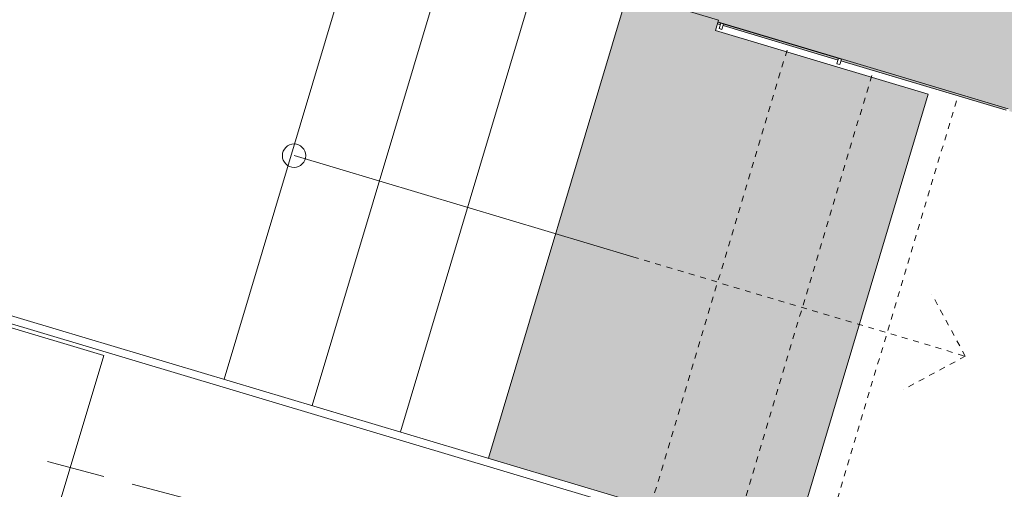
# Model space of a CAD drawing. Header units: metres. Extents: x -373759 to -373409, y 810976 to 811228.
# Tile 136 of 153: x -373504 to -373487, y 811095 to 811103. Entities that reach past the tile are written whole.
import ezdxf

# ---------------------------------------------------------------- set-up
doc = ezdxf.new("R2010")
doc.units = ezdxf.units.M
doc.header["$XCLIPFRAME"] = 2
doc.linetypes.add('TRAÇO 1mm', pattern=[2, 1, -1])
doc.linetypes.add('TRAÇO 1mm_2_', pattern=[2, 1, -1])
doc.layers.add('A-DETL', color=7, linetype='Continuous', lineweight=5, true_color=0x00a600)
for name, color, linetype, lineweight in [('A-FLOR', 7, 'Continuous', 5), ('A-FLOR-PATT', 7, 'Continuous', 5), ('A-GLAZ-CURT', 7, 'Continuous', 5), ('A-GLAZ-CWMG', 7, 'Continuous', 5), ('I-WALL', 7, 'Continuous', 5)]:
    doc.layers.add(name, color=color, linetype=linetype, lineweight=lineweight)
picture_1 = doc.add_image_def('image1.jpg', size_in_pixel=(999, 584))

# ---------------------------------------------------------------- blocks, each defined once
blk = doc.blocks.new('ARQUIBANCADA - ARQUIBANCADA-9385255-PISTA INFERIOR PARTE 1')
at = {"layer": 'A-FLOR-PATT', "true_color": 0x808080}
blk.add_hatch(color=8, dxfattribs=at).paths.add_polyline_path([(-349648, 770642), (-349648, 778759), (-353441, 778759), (-353441, 770642), (-350908, 770642)], flags=0)
at = {"layer": 'A-FLOR', "lineweight": 9}
for p, q in [((-349648, 778759), (-353441, 778759)), ((-349648, 770642), (-349648, 778759))]:
    blk.add_line(p, q, dxfattribs=at)
blk = doc.blocks.new('Rectangular Mullion - 50X100 BORDA-9386638-PISTA INFERIOR PARTE 1')
at = {"layer": 'A-GLAZ-CWMG', "lineweight": 9}
for p, q in [((-50, 100), (0, 100)), ((-50, 0), (-50, 100)), ((0, 0), (-50, 0)), ((0, 100), (0, 0))]:
    blk.add_line(p, q, dxfattribs=at)
blk = doc.blocks.new('System Panel - PAINEIS CORTEN-9998871-PISTA INFERIOR PARTE 1')
at = {"layer": 'A-GLAZ-CURT'}
for p, q in [((1500, -100), (-1500, -100)), ((-1500, -100), (-1500, -102)), ((-1500, -102), (1500, -102)), ((-1248, -102), (-1248, -100)), ((1500, -102), (1500, -100))]:
    blk.add_line(p, q, dxfattribs=at)
blk = doc.blocks.new('System Panel - PAINEIS CORTEN-9998872-PISTA INFERIOR PARTE 1')
at = {"layer": 'A-GLAZ-CURT'}
for p, q in [((627, -100), (-1500, -100)), ((-1500, -100), (-1500, -102)), ((-1500, -102), (627, -102)), ((627, -102), (627, -100)), ((627, -100), (627, -102)), ((627, -100), (677, -100)), ((677, -102), (627, -102))]:
    blk.add_line(p, q, dxfattribs=at)
blk = doc.blocks.new('Rectangular Mullion - 50X100 BORDA-9998830-PISTA INFERIOR PARTE 1')
at = {"layer": 'A-GLAZ-CWMG', "lineweight": 9}
for p, q in [((-25, 100), (25, 100)), ((-25, 0), (-25, 100)), ((25, 0), (-25, 0)), ((25, 100), (25, 0))]:
    blk.add_line(p, q, dxfattribs=at)
blk = doc.blocks.new('ARQUIBANCADA5 - ARQUIBANCADA-9909664-PISTA INFERIOR PARTE 1')
at = {"layer": 'A-FLOR-PATT', "true_color": 0x808080}
blk.add_hatch(color=8, dxfattribs=at).paths.add_polyline_path([(-353441, 770642), (-353441, 778947), (-355063, 778947), (-355063, 770642), (-355036, 770642)], flags=0)
at = {"layer": 'A-FLOR', "color": 8, "true_color": 0x808080}
for p, q in [((-359780, 778947), (-359780, 778759)), ((-359780, 778947), (-358207, 778947)), ((-358207, 778947), (-358207, 770642)), ((-358207, 778947), (-356635, 778947)), ((-356635, 778947), (-356635, 770642)), ((-356635, 778947), (-355063, 778947)), ((-359780, 778750), (-359780, 778568)), ((-359780, 778559), (-359780, 770642))]:
    blk.add_line(p, q, dxfattribs=at)
at = {"layer": 'A-FLOR', "lineweight": 9}
for p, q in [((-353441, 778947), (-355063, 778947)), ((-355063, 778947), (-355063, 770642)), ((-353441, 778759), (-353441, 778947))]:
    blk.add_line(p, q, dxfattribs=at)
blk = doc.blocks.new('BVG-PEX-URB-RV-CULT-0003_rvt-1-PISTA INFERIOR PARTE 1')
at = {"layer": 'A-FLOR-PATT', "true_color": 0xdee7d8}
blk.add_hatch(color=254, dxfattribs=at).paths.add_polyline_path([(-100402, 836925), (-100289, 837300), (-100382, 837328), (-110670, 842732), (-119183, 845276), (-119914, 842830), (-115336, 841462), (-115356, 841395), (-115308, 841380), (-115299, 841411), (-115251, 841396), (-115260, 841366), (-113294, 840778), (-113285, 840809), (-113237, 840794), (-113246, 840764), (-110420, 839919), (-110411, 839950), (-110363, 839935), (-110372, 839905), (-100573, 836976)], flags=0)
at = {"layer": 'A-DETL', "color": 7, "linetype": 'TRAÇO 1mm_2_'}
for p, q in [((-114168, 840946), (-116539, 833012)), ((-112720, 840513), (-115092, 832580)), ((-111273, 840080), (-113644, 832147)), ((-116802, 837412), (-111121, 835714)), ((-111121, 835714), (-111691, 836770)), ((-111121, 835714), (-112177, 835144))]:
    blk.add_line(p, q, dxfattribs=at)
at = {"layer": 'A-DETL', "color": 7}
blk.add_line((-122593, 839143), (-116802, 837412), dxfattribs=at)
blk.add_circle((-122593, 839143), 200, dxfattribs=at)
at = {"layer": 'A-FLOR', "color": 8, "true_color": 0x808080}
for p, q in [((-115308, 841380), (-115356, 841395)), ((-115356, 841395), (-115308, 841380)), ((-113294, 840778), (-115260, 841366)), ((-115260, 841366), (-113294, 840778)), ((-110420, 839919), (-113246, 840764)), ((-113246, 840764), (-110420, 839919))]:
    blk.add_line(p, q, dxfattribs=at)
at = {"lineweight": 5}
for name, p, rotation in [('ARQUIBANCADA5 - ARQUIBANCADA-9909664-PISTA INFERIOR PARTE 1', (236, -6077), 343.3593121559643), ('System Panel - PAINEIS CORTEN-9998872-PISTA INFERIOR PARTE 1', (-114727, 841135), 163.3593121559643), ('ARQUIBANCADA - ARQUIBANCADA-9385255-PISTA INFERIOR PARTE 1', (236, -6077), 343.3593121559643), ('System Panel - PAINEIS CORTEN-9998871-PISTA INFERIOR PARTE 1', (-111853, 840276), 163.3593121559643)]:
    blk.add_blockref(name, p, dxfattribs=dict(at, rotation=rotation))
at = {"lineweight": 5, "extrusion": (0, 0, -1), "rotation": 16.64068784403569}
for name, p in [('Rectangular Mullion - 50X100 BORDA-9386638-PISTA INFERIOR PARTE 1', (115328, 841315)), ('Rectangular Mullion - 50X100 BORDA-9998830-PISTA INFERIOR PARTE 1', (113290, 840706))]:
    blk.add_blockref(name, p, dxfattribs=at)

msp = doc.modelspace()

# ---------------------------------------------------------------- linework, layer by layer
at = {"layer": 'A-DETL', "color": 40, "linetype": 'TRAÇO 1mm', "lineweight": 20, "true_color": 0xf5c00a}
for p, q in [((-373512.717, 811098.43), (-373501.608, 811095.453)), ((-373501.608, 811095.453), (-373487.409, 811091.649))]:
    msp.add_line(p, q, dxfattribs=at)
at = {"layer": 'A-FLOR'}
for p, q in [((-373475.55, 811089.787), (-373511.415, 811100.506)), ((-373502.094, 811097.653), (-373505.796, 811098.759)), ((-373503.062, 811094.417), (-373502.094, 811097.653))]:
    msp.add_line(p, q, dxfattribs=at)
at = {"layer": 'I-WALL'}
msp.add_line((-373516.298, 811102.107), (-373475.512, 811089.916), dxfattribs=at)

# ---------------------------------------------------------------- block references
at = {"lineweight": 5, "xscale": 0.001, "yscale": 0.001, "zscale": 0.001}
msp.add_blockref('BVG-PEX-URB-RV-CULT-0003_rvt-1-PISTA INFERIOR PARTE 1', (-373376.25, 810261.927), dxfattribs=at)

# ---------------------------------------------------------------- pictures from other files: only their frames are drawn
image = msp.add_image(picture_1, insert=(-373760.797, 810990.663), size_in_units=(351.808, 205.662))
image.set_boundary_path([(4.5384, 95.013), (998.5, 423.353)])
image.dxf.flags = 15

doc.saveas('drawing.dxf')
